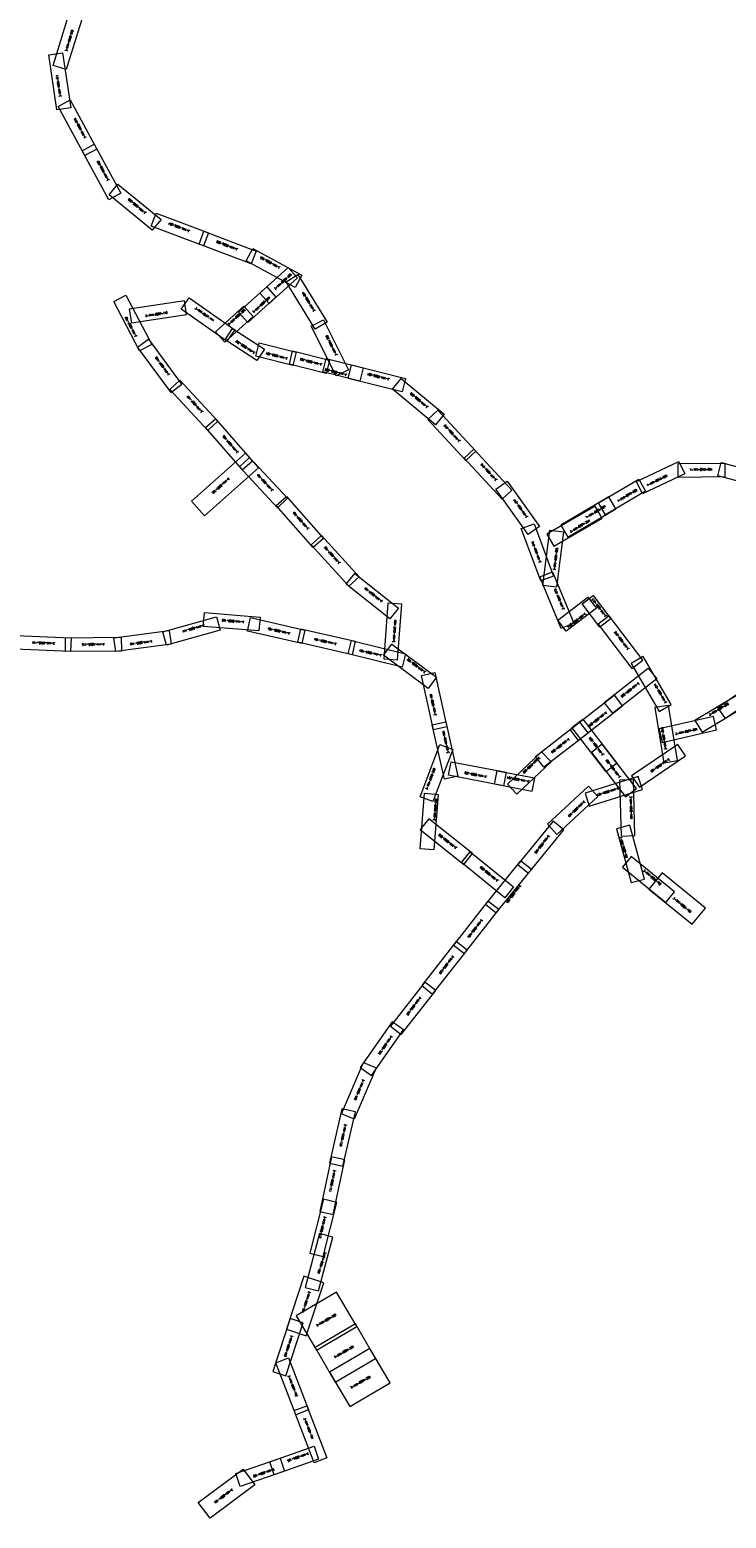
# Model space of a CAD drawing. Header units: metres. Extents: x 3439820 to 3477866, y 5467250 to 5490835.
# Tile 3 of 8: x 3456968 to 3460596, y 5478565 to 5486320. Entities that reach past the tile are written whole.
import ezdxf

# ---------------------------------------------------------------- set-up
doc = ezdxf.new("R2010")
doc.units = ezdxf.units.M
doc.header["$MEASUREMENT"] = 0
for name, color, linetype, lineweight in [('1_XXX_0012_Blattschnitt', 7, 'Continuous', 0), ('1_XXX_0013_Blattnummer', 7, 'Continuous', 0), ('1_XXX_0013_Blattschnitt', 7, 'Continuous', 0), ('3_XXX_0001_Blattnummer', 7, 'Continuous', 0), ('3_XXX_0001_Blattschnitt', 7, 'Continuous', 0), ('3_XXX_0003_Blattnummer', 7, 'Continuous', 0), ('3_XXX_0003_Blattschnitt', 7, 'Continuous', 0), ('3_XXX_0004_Blattnummer', 7, 'Continuous', 0), ('3_XXX_0004_Blattschnitt', 7, 'Continuous', 0), ('3_XXX_0005_Blattnummer', 7, 'Continuous', 0), ('3_XXX_0005_Blattschnitt', 7, 'Continuous', 0), ('3_XXX_0006_Blattnummer', 7, 'Continuous', 0), ('3_XXX_0006_Blattschnitt', 7, 'Continuous', 0), ('3_XXX_0007_Blattnummer', 7, 'Continuous', 0), ('3_XXX_0007_Blattschnitt', 7, 'Continuous', 0), ('3_XXX_0008_Blattnummer', 7, 'Continuous', 0), ('3_XXX_0008_Blattschnitt', 7, 'Continuous', 0), ('3_XXX_0009_Blattnummer', 7, 'Continuous', 0), ('3_XXX_0009_Blattschnitt', 7, 'Continuous', 0)]:
    doc.layers.add(name, color=color, linetype=linetype, lineweight=lineweight)
doc.styles.add('arial', font='arial.ttf')
doc.styles.add('Style-STANDARD', font='STANDARD.shx')

msp = doc.modelspace()

# ---------------------------------------------------------------- linework, layer by layer
at = {"layer": '1_XXX_0012_Blattschnitt'}
msp.add_3dface([(3460592.2, 5482730.8), (3460551.3, 5482789.7), (3460751.4, 5482928.5), (3460792.3, 5482869.5)], dxfattribs=at)
at = {"layer": '1_XXX_0013_Blattschnitt'}
for points in [[(3460160.1, 5483901.7), (3460129.2, 5483966.5), (3460348.9, 5484071.4), (3460379.8, 5484006.7)], [(3460345.5, 5483988.2), (3460344.8, 5484059.9), (3460588.3, 5484062.2), (3460588.9, 5483990.4)], [(3460552.2, 5483995.2), (3460570.2, 5484064.7), (3460805.9, 5484003.8), (3460788, 5483934.3)], [(3459966.4, 5483793), (3459929.9, 5483854.8), (3460139.7, 5483978.5), (3460176.1, 5483916.7)], [(3460020.5, 5483824), (3459984.1, 5483885.8), (3459734.5, 5483738.7), (3459770.9, 5483676.9)]]:
    msp.add_3dface(points, dxfattribs=at)
at = {"layer": '3_XXX_0001_Blattschnitt'}
for points in [[(3459093.8, 5484337.9), (3459291.5, 5484124.7), (3459238.9, 5484076), (3459041.2, 5484289.2)], [(3459281.3, 5484134.3), (3459479, 5483921.1), (3459429.3, 5483875), (3459231.6, 5484088.2)], [(3459454, 5483968.7), (3459622.8, 5483731.9), (3459564.4, 5483690.3), (3459395.6, 5483927)], [(3459913.3, 5483838), (3459661.6, 5483692.5), (3459697.5, 5483630.4), (3459949.2, 5483775.9)], [(3459594.9, 5483746), (3459696.9, 5483473.7), (3459629.7, 5483448.5), (3459527.7, 5483720.8)], [(3459747.5, 5483704.6), (3459712.2, 5483416), (3459641, 5483424.7), (3459676.3, 5483713.3)], [(3459691.4, 5483496.5), (3459802.8, 5483227.9), (3459736.5, 5483200.4), (3459625.2, 5483469)], [(3459717.9, 5483244.1), (3459875.7, 5483364.1), (3459919.2, 5483307), (3459761.4, 5483187)], [(3459902.9, 5483372.2), (3459995, 5483251.3), (3459937.9, 5483207.8), (3459845.8, 5483328.8)], [(3460161.2, 5483035.1), (3459985.2, 5483266.5), (3459928.1, 5483223), (3460104.1, 5482991.6)], [(3460309.3, 5482803.7), (3460162.7, 5483054.8), (3460100.8, 5483018.7), (3460247.3, 5482767.5)], [(3459960.7, 5482815.8), (3460190, 5482994.4), (3460234.1, 5482937.8), (3460004.7, 5482759.2)], [(3459782.7, 5482674.2), (3460012.1, 5482852.9), (3460056.2, 5482796.3), (3459826.8, 5482617.6)], [(3460682, 5482871), (3460432.7, 5482721.5), (3460469.6, 5482659.9), (3460718.9, 5482809.5)], [(3460341.3, 5482512.7), (3460294.8, 5482799.7), (3460223.9, 5482788.3), (3460270.4, 5482501.3)], [(3460529.7, 5482741.9), (3460246.2, 5482677.3), (3460262.1, 5482607.3), (3460545.6, 5482672)], [(3459602.5, 5482533.8), (3459831.9, 5482712.5), (3459875.9, 5482655.9), (3459646.5, 5482477.2)], [(3459969.6, 5482454.5), (3459792.1, 5482684.7), (3459848.9, 5482728.5), (3460026.4, 5482498.3)], [(3459893.3, 5482553.6), (3460071.4, 5482323.8), (3460128.1, 5482367.7), (3459950, 5482597.5)]]:
    msp.add_3dface(points, dxfattribs=at)
at = {"layer": '3_XXX_0003_Blattschnitt'}
for points in [[(3460343.3, 5482596.8), (3460103.1, 5482433), (3460143.6, 5482373.7), (3460383.8, 5482537.5)], [(3460137.4, 5482430.2), (3459860.2, 5482342.6), (3459881.8, 5482274.2), (3460159.1, 5482361.8)], [(3459878, 5482378.5), (3459665.1, 5482180.5), (3459714, 5482128), (3459926.9, 5482326)], [(3459693.6, 5482197.2), (3459510.4, 5481971.5), (3459566.1, 5481926.2), (3459749.3, 5482152)], [(3459525, 5481989.5), (3459341.8, 5481763.7), (3459397.5, 5481718.5), (3459580.7, 5481944.3)], [(3459354.5, 5481780), (3459175.2, 5481551.1), (3459231.7, 5481506.9), (3459411, 5481735.8)], [(3459189.4, 5481569), (3459010.1, 5481340.1), (3459066.6, 5481295.9), (3459245.8, 5481524.8)], [(3459025.8, 5481358.2), (3458846.5, 5481129.3), (3458903, 5481085), (3459082.3, 5481313.9)], [(3458856.4, 5481151.4), (3458689.4, 5480913.4), (3458748.1, 5480872.2), (3458915.1, 5481110.2)], [(3458592.2, 5480672.4), (3458706.2, 5480939.9), (3458772.2, 5480911.8), (3458658.2, 5480644.3)], [(3458594.2, 5480698.4), (3458528.5, 5480415.1), (3458598.4, 5480398.9), (3458664.1, 5480682.1)], [(3458539.6, 5480446.8), (3458478.8, 5480162.5), (3458549, 5480147.5), (3458609.7, 5480431.8)], [(3458498.2, 5480227.3), (3458427.5, 5479945.2), (3458497.1, 5479927.8), (3458567.8, 5480209.8)]]:
    msp.add_3dface(points, dxfattribs=at)
at = {"layer": '3_XXX_0004_Blattschnitt', "flags": 128}
for points in [[(3458356.4, 5479619.7), (3458461.7, 5479440.5), (3458671.6, 5479563.9), (3458566.4, 5479743)], [(3458454.3, 5479453.3), (3458559.5, 5479274.2), (3458769.5, 5479397.5), (3458664.2, 5479576.6)], [(3458530.1, 5479326.2), (3458635.3, 5479147.1), (3458845.3, 5479270.4), (3458740, 5479449.5)]]:
    msp.add_lwpolyline(points, close=True, dxfattribs=at)
at = {"layer": '3_XXX_0004_Blattschnitt'}
for points in [[(3458476.8, 5480048.2), (3458402.7, 5479767), (3458472, 5479748.7), (3458546.2, 5480029.9)], [(3458395.8, 5479825.7), (3458304.8, 5479549.5), (3458408.2, 5479515.5), (3458499.2, 5479791.6)], [(3458324.5, 5479605.7), (3458233.5, 5479329.5), (3458301.6, 5479307.1), (3458392.6, 5479583.3)], [(3458316, 5479400.2), (3458420.3, 5479128.8), (3458353.3, 5479103.1), (3458249.1, 5479374.5)], [(3458411.5, 5479150.9), (3458515.7, 5478879.4), (3458448.7, 5478853.7), (3458344.5, 5479125.1)], [(3458217.7, 5478859), (3458448.7, 5478939.4), (3458472.2, 5478871.6), (3458241.3, 5478791.3)], [(3458041.1, 5478796.9), (3458272, 5478877.2), (3458295.6, 5478809.4), (3458064.6, 5478729.1)], [(3457845.8, 5478646.8), (3458079.2, 5478820.2), (3458140.3, 5478737.9), (3457907, 5478564.5)]]:
    msp.add_3dface(points, dxfattribs=at)
at = {"layer": '3_XXX_0005_Blattschnitt'}
for points in [[(3457661.1, 5483182.8), (3457941.2, 5483260.7), (3457960.4, 5483191.6), (3457680.3, 5483113.7)], [(3456893.1, 5483164.6), (3457183.5, 5483152.1), (3457180.5, 5483080.4), (3456890, 5483092.9)], [(3457153.6, 5483152), (3457444.3, 5483154.8), (3457445, 5483083), (3457154.3, 5483080.3)], [(3457406.3, 5483151.8), (3457694.6, 5483190), (3457704, 5483118.9), (3457415.7, 5483080.7)]]:
    msp.add_3dface(points, dxfattribs=at)
at = {"layer": '3_XXX_0006_Blattschnitt'}
for points in [[(3457243.6, 5486391.7), (3457158.2, 5486113.8), (3457089.6, 5486134.9), (3457175, 5486412.8)], [(3457139.3, 5486200.8), (3457181.9, 5485913.2), (3457109.7, 5485902.5), (3457067.1, 5486190.2)], [(3457179.1, 5485954.7), (3457317.5, 5485699), (3457254.4, 5485664.8), (3457116, 5485920.5)], [(3457304.2, 5485724.1), (3457442.6, 5485468.4), (3457379.5, 5485434.3), (3457241.1, 5485690)], [(3457427.5, 5485516.3), (3457651.6, 5485331), (3457605.9, 5485275.7), (3457381.8, 5485461)], [(3457626.4, 5485364.8), (3457898.2, 5485261.5), (3457872.7, 5485194.5), (3457600.9, 5485297.8)], [(3457875.2, 5485270.6), (3458147, 5485167.3), (3458121.5, 5485100.2), (3457849.7, 5485203.5)], [(3458129.7, 5485179.8), (3458385.3, 5485041.2), (3458351.1, 5484978.1), (3458095.5, 5485116.7)], [(3458362.4, 5485027.9), (3458214.2, 5484894.6), (3458166.2, 5484948), (3458314.4, 5485081.2)], [(3458250.4, 5484927.7), (3458103.6, 5484795.7), (3458055.6, 5484849), (3458202.4, 5484981)], [(3458364.2, 5485045.2), (3458516.3, 5484797.4), (3458455.1, 5484759.8), (3458303, 5485007.6)], [(3458131.6, 5484826.2), (3457983.4, 5484693), (3457935.4, 5484746.3), (3458083.6, 5484879.6)], [(3458024.3, 5484764.2), (3458189.9, 5484656.7), (3458150.8, 5484596.6), (3457985.2, 5484704.1)], [(3458497.5, 5484808.8), (3458627.4, 5484548.7), (3458563.2, 5484516.6), (3458433.3, 5484776.7)], [(3458163.7, 5484689), (3458356.1, 5484641), (3458338.7, 5484571.4), (3458146.4, 5484619.4)], [(3458337.4, 5484646.9), (3458528.9, 5484599.2), (3458511.6, 5484529.6), (3458320.1, 5484577.3)], [(3458511.6, 5484607), (3458704, 5484559.1), (3458686.6, 5484489.4), (3458494.3, 5484537.4)], [(3458643.3, 5484573.7), (3458925.4, 5484503.3), (3458908.1, 5484433.7), (3458626, 5484504)], [(3458903.3, 5484502.9), (3459127.3, 5484317.6), (3459081.6, 5484262.3), (3458857.6, 5484447.7)]]:
    msp.add_3dface(points, dxfattribs=at)
at = {"layer": '3_XXX_0007_Blattschnitt'}
for points in [[(3457540.3, 5484646.7), (3457405.1, 5484904.1), (3457468.6, 5484937.5), (3457603.8, 5484680.1)], [(3457774, 5484907.7), (3457486.5, 5484863.8), (3457497.4, 5484792.9), (3457784.8, 5484836.8)], [(3457798.2, 5484923.8), (3458036.4, 5484757), (3457995.2, 5484698.2), (3457757, 5484865)], [(3457529.6, 5484664.8), (3457702.4, 5484431), (3457760.1, 5484473.6), (3457587.4, 5484707.5)], [(3457894.7, 5484232.5), (3457697, 5484445.6), (3457749.6, 5484494.4), (3457947.3, 5484281.2)], [(3457883, 5484246), (3458074.6, 5484027.4), (3458128.6, 5484074.7), (3457936.9, 5484293.3)], [(3458159.7, 5484037.4), (3457878.5, 5483788.1), (3457810.5, 5483864.8), (3458091.7, 5484114.1)], [(3458060.4, 5484043), (3458258.3, 5483830.1), (3458310.9, 5483878.9), (3458112.9, 5484091.9)], [(3458443.6, 5483622.9), (3458252, 5483841.5), (3458305.9, 5483888.8), (3458497.6, 5483670.2)], [(3458434.6, 5483636.8), (3458630.1, 5483421.6), (3458683.2, 5483469.8), (3458487.7, 5483685.1)], [(3458844.2, 5483250.8), (3458616.8, 5483431.9), (3458661.4, 5483488), (3458888.9, 5483306.9)], [(3458833.8, 5483333.1), (3458812.6, 5483043.1), (3458884.2, 5483037.8), (3458905.3, 5483327.8)]]:
    msp.add_3dface(points, dxfattribs=at)
at = {"layer": '3_XXX_0008_Blattschnitt'}
for points in [[(3457877.8, 5483283.3), (3458167.6, 5483259.7), (3458161.8, 5483188.2), (3457872, 5483211.7)], [(3458117.4, 5483257.3), (3458400.9, 5483192.6), (3458384.9, 5483122.6), (3458101.4, 5483187.3)], [(3458379.9, 5483198.4), (3458663.4, 5483133.8), (3458647.4, 5483063.8), (3458363.9, 5483128.5)], [(3458643.3, 5483138.8), (3458925.4, 5483068.5), (3458908.1, 5482998.8), (3458626, 5483069.2)], [(3458853.4, 5483119.6), (3459086.8, 5482946.2), (3459044, 5482888.6), (3458810.6, 5483062)], [(3459077.9, 5482971.5), (3459140.8, 5482687.6), (3459070.8, 5482672.1), (3459007.9, 5482955.9)], [(3459135, 5482714.1), (3459197.9, 5482430.3), (3459127.8, 5482414.7), (3459064.9, 5482698.6)], [(3459001.1, 5482323.6), (3459103.9, 5482595.6), (3459171, 5482570.2), (3459068.2, 5482298.3)], [(3459163.2, 5482506.6), (3459448.7, 5482451.7), (3459435.1, 5482381.2), (3459149.6, 5482436.2)], [(3459456.1, 5482390.3), (3459634.2, 5482557.8), (3459683.3, 5482505.5), (3459505.2, 5482338)], [(3459402.3, 5482459.6), (3459597.1, 5482422.5), (3459583.6, 5482352), (3459388.9, 5482389.2)], [(3459001.3, 5482052.2), (3459024.2, 5482342), (3459095.7, 5482336.4), (3459072.8, 5482046.5)], [(3459001.7, 5482153.5), (3459228.4, 5481971.5), (3459273.3, 5482027.4), (3459046.6, 5482209.4)], [(3459442.3, 5481798), (3459216.7, 5481981.3), (3459261.9, 5482037), (3459487.6, 5481853.7)]]:
    msp.add_3dface(points, dxfattribs=at)
at = {"layer": '3_XXX_0009_Blattschnitt'}
for points in [[(3460120.4, 5482121.3), (3460112.3, 5482411.9), (3460040.6, 5482409.9), (3460048.7, 5482119.3)], [(3460169.6, 5481895), (3460094, 5482175.7), (3460024.7, 5482157.1), (3460100.3, 5481876.3)], [(3460326.5, 5481828.7), (3460101.3, 5482012.7), (3460055.9, 5481957.1), (3460281.1, 5481773.1)], [(3460487.5, 5481743.5), (3460262.4, 5481927.5), (3460193.5, 5481843.2), (3460418.6, 5481659.2)]]:
    msp.add_3dface(points, dxfattribs=at)

# ---------------------------------------------------------------- texts
at = {"layer": '1_XXX_0013_Blattnummer', "char_height": 10, "attachment_point": 7, "line_spacing_factor": 0.6, "style": 'arial'}
for s, insert, rotation in [('{\\Fstandard|c0;1-XXX-0013-003}', (3460184.5, 5483942.5), 25.52595), ('{\\Fstandard|c0;1-XXX-0013-004}', (3460406.2, 5484023.7), 0.52595), ('{\\Fstandard|c0;1-XXX-0013-002}', (3460032.6, 5483860.4), 30.52595), ('{\\Fstandard|c0;1-XXX-0013-001}', (3459868.4, 5483774.9), 30.52595)]:
    msp.add_mtext(s, dxfattribs=dict(at, insert=insert, rotation=rotation))
at = {"layer": '3_XXX_0001_Blattnummer', "style": 'Style-STANDARD'}
for s, rotation, p in [('3-XXX-0001-219', 132.83483, (3459211.3, 5484178.5)), ('3-XXX-0001-218', 132.83483, (3459402.8, 5483975.9)), ('3-XXX-0001-217', 125.48398, (3459562.6, 5483781.8)), ('3-XXX-0001-224', 31.02575, (3459785.7, 5483699.5)), ('3-XXX-0001-216', 110.14065, (3459632, 5483545.3)), ('3-XXX-0001-223', 83.03162, (3459705.1, 5483504.2)), ('3-XXX-0001-215', 112.52059, (3459753.2, 5483301.2)), ('3-XXX-0001-214', 217.26283, (3459861.1, 5483282.8)), ('3-XXX-0001-213', 127.26279, (3459973.6, 5483265.4)), ('3-XXX-0001-212', 127.26279, (3460090.8, 5483094.2)), ('3-XXX-0001-228', 217.90939, (3460138.9, 5482920.7)), ('3-XXX-0001-211', 120.26279, (3460286.2, 5482814.7)), ('3-XXX-0001-227', 217.90939, (3459969.2, 5482767.3)), ('3-XXX-0001-222', 30.95694, (3460510, 5482746.2)), ('3-XXX-0001-210', 99.20109, (3460285.7, 5482570.1)), ('3-XXX-0001-221', 12.84274, (3460332.2, 5482646.2)), ('3-XXX-0001-226', 217.90939, (3459775.3, 5482629.8)), ('3-XXX-0001-230', 127.63994, (3459959.4, 5482543.5)), ('3-XXX-0001-229', 127.77832, (3460047.3, 5482427.2))]:
    msp.add_text(s, height=10, rotation=rotation, dxfattribs=at).set_placement(p)
at = {"layer": '3_XXX_0003_Blattnummer', "style": 'Style-STANDARD'}
for s, rotation, p in [('3-XXX-0003-100', 214.2951, (3460297.5, 5482524.7)), ('3-XXX-0003-101', 197.53013, (3460033.8, 5482372.7)), ('3-XXX-0003-102', 222.93138, (3459856.1, 5482304.5)), ('3-XXX-0003-103', 231.93153, (3459669.3, 5482125)), ('3-XXX-0003-104', 231.93153, (3459520.7, 5481866.3)), ('3-XXX-0003-105', 231.93153, (3459320.8, 5481686.5)), ('3-XXX-0003-106', 231.93153, (3459171.7, 5481497.3)), ('3-XXX-0003-107', 231.93153, (3459000, 5481281.7)), ('3-XXX-0003-108', 234.93152, (3458850.3, 5481080.7)), ('3-XXX-0003-109', 246.93138, (3458703.5, 5480853)), ('3-XXX-0003-110', 256.93138, (3458608.7, 5480618.7)), ('3-XXX-0003-111', 257.93139, (3458551.5, 5480380.3)), ('3-XXX-0003-112', 255.93126, (3458501.5, 5480137.9))]:
    msp.add_text(s, height=10, rotation=rotation, dxfattribs=at).set_placement(p)
at = {"layer": '3_XXX_0004_Blattnummer', "style": 'Style-STANDARD'}
for s, rotation, p in [('3-XXX-0004-100', 251.76666, (3458503.5, 5479953)), ('3-XXX-0004-101', 251.76666, (3458421.3, 5479747.9)), ('3-XXX-0004-200', 29.73222, (3458464.3, 5479564)), ('3-XXX-0004-102', 251.76666, (3458329, 5479518.5)), ('3-XXX-0004-201', 29.73222, (3458556.3, 5479398.5)), ('3-XXX-0004-103', 291.01294, (3458312.3, 5479306.5)), ('3-XXX-0004-202', 29.73222, (3458642.3, 5479240.5)), ('3-XXX-0004-104', 291.01294, (3458394.8, 5479084.4)), ('3-XXX-0004-105', 199.18724, (3458419, 5478906.7)), ('3-XXX-0004-106', 199.18724, (3458240.6, 5478825.2)), ('3-XXX-0004-107', 216.6167, (3458021.7, 5478719.2))]:
    msp.add_text(s, height=10, rotation=rotation, dxfattribs=at).set_placement(p)
at = {"layer": '3_XXX_0005_Blattnummer', "style": 'Style-STANDARD'}
for s, rotation, p in [('3-XXX-0005-117', 195.54165, (3457876.1, 5483222.2)), ('3-XXX-0005-114', 177.54164, (3457098.4, 5483127.5)), ('3-XXX-0005-115', 180.54165, (3457356.9, 5483123.3)), ('3-XXX-0005-116', 187.54165, (3457605.6, 5483139.4))]:
    msp.add_text(s, height=10, rotation=rotation, dxfattribs=at).set_placement(p)
at = {"layer": '3_XXX_0006_Blattnummer', "style": 'Style-STANDARD'}
for s, rotation, p in [('3-XXX-0006-212', 72.91871, (3457161.7, 5486207.1)), ('3-XXX-0006-211', 98.42311, (3457131.8, 5485971.8)), ('3-XXX-0006-210', 118.4231, (3457262.2, 5485758.2)), ('3-XXX-0006-209', 118.4231, (3457382.1, 5485536.7)), ('3-XXX-0006-208', 140.4231, (3457575.2, 5485368)), ('3-XXX-0006-207', 159.1888, (3457802.4, 5485275.2)), ('3-XXX-0006-206', 159.1888, (3458051.9, 5485180.2)), ('3-XXX-0006-205', 151.5399, (3458274, 5485083.6)), ('3-XXX-0006-305', 41.9668, (3458246, 5484965.6)), ('3-XXX-0006-304', 41.9667, (3458133.7, 5484844.8)), ('3-XXX-0006-204', 121.5399, (3458455.1, 5484856.2)), ('3-XXX-0006-303', 41.9668, (3458005.2, 5484780.9)), ('3-XXX-0006-302', 146.99342, (3458142.8, 5484639.6)), ('3-XXX-0006-203', 116.5399, (3458570.2, 5484625.7)), ('3-XXX-0006-301', 166.00031, (3458312.4, 5484611.7)), ('3-XXX-0006-300', 166.00031, (3458490.8, 5484580.6)), ('3-XXX-0006-202', 166.00031, (3458620.4, 5484526.8)), ('3-XXX-0006-201', 166.00031, (3458841.4, 5484503.5)), ('3-XXX-0006-200', 140.39019, (3459044.5, 5484356.3))]:
    msp.add_text(s, height=10, rotation=rotation, dxfattribs=at).set_placement(p)
at = {"layer": '3_XXX_0007_Blattnummer', "style": 'Style-STANDARD'}
for s, rotation, p in [('3-XXX-0007-110', 8.6721, (3457570.9, 5484824.1)), ('3-XXX-0007-111', 325.00345, (3457827.3, 5484866.7)), ('3-XXX-0007-109', 117.70682, (3457526.6, 5484723.2)), ('3-XXX-0007-108', 126.4504, (3457698.2, 5484524.1)), ('3-XXX-0007-107', 132.84266, (3457871.3, 5484330.7)), ('3-XXX-0007-106', 131.24011, (3458056.3, 5484120.1)), ('3-XXX-0007-105', 221.55766, (3458003.6, 5483986.7)), ('3-XXX-0007-104', 132.90835, (3458237.2, 5483922.2)), ('3-XXX-0007-103', 131.24011, (3458423, 5483721.7)), ('3-XXX-0007-102', 132.23555, (3458586.6, 5483542.7)), ('3-XXX-0007-101', 141.48283, (3458806.3, 5483344.4)), ('3-XXX-0007-100', 85.82197, (3458868.9, 5483127.5))]:
    msp.add_text(s, height=10, rotation=rotation, dxfattribs=at).set_placement(p)
at = {"layer": '3_XXX_0008_Blattnummer', "style": 'Style-STANDARD'}
for s, rotation, p in [('3-XXX-0008-106', 175.36159, (3458085.3, 5483239.2)), ('3-XXX-0008-105', 167.15139, (3458324.7, 5483179.3)), ('3-XXX-0008-104', 167.15139, (3458565.8, 5483124.3)), ('3-XXX-0008-103', 167.15139, (3458801.1, 5483065.1)), ('3-XXX-0008-102', 143.39709, (3459031.9, 5482975.3)), ('3-XXX-0008-101', 102.49732, (3459086.4, 5482748.2)), ('3-XXX-0008-100', 102.49732, (3459152.9, 5482551.6)), ('3-XXX-0008-302', 223.24781, (3459620.4, 5482532.1)), ('3-XXX-0008-200', 69.29535, (3459039.5, 5482360.5)), ('3-XXX-0008-300', 169.11224, (3459348.6, 5482432.4)), ('3-XXX-0008-301', 169.11224, (3459569.8, 5482407.7)), ('3-XXX-0008-201', 85.47159, (3459080.4, 5482199.2)), ('3-XXX-0008-202', 142.2425, (3459193.7, 5482059.5)), ('3-XXX-0008-203', 140.9118, (3459409.1, 5481888.9))]:
    msp.add_text(s, height=10, rotation=rotation, dxfattribs=at).set_placement(p)
at = {"layer": '3_XXX_0009_Blattnummer', "style": 'Style-STANDARD'}
for s, rotation, p in [('3-XXX-0009-100', 271.601, (3460093.7, 5482326.2)), ('3-XXX-0009-101', 286.07043, (3460041.1, 5482113.2)), ('3-XXX-0009-102', 320.74313, (3460161.8, 5481936.7)), ('3-XXX-0009-103', 320.74286, (3460318.1, 5481792.5))]:
    msp.add_text(s, height=10, rotation=rotation, dxfattribs=at).set_placement(p)

doc.saveas('drawing.dxf')
